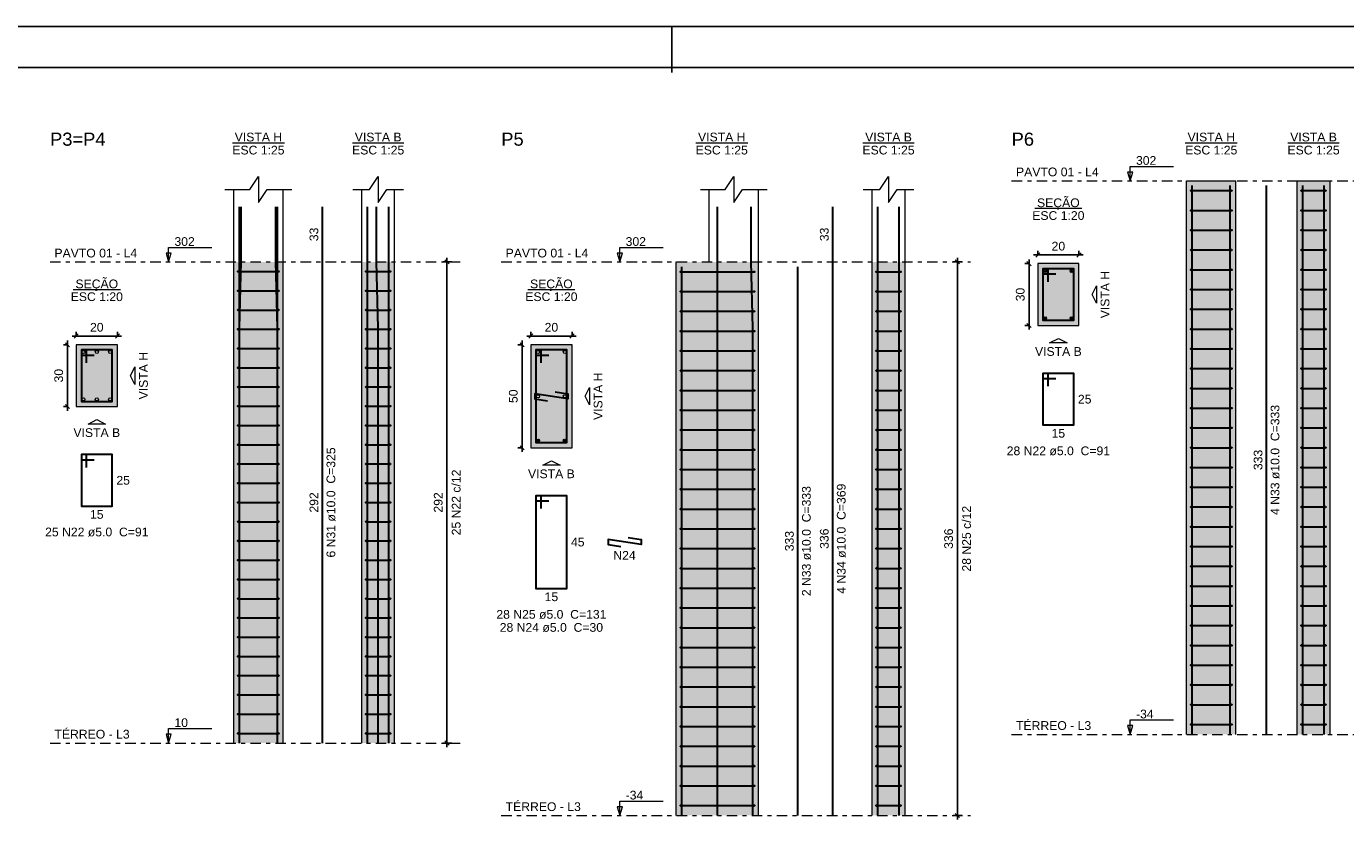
# Model space of a CAD drawing. Header units: millimetres. Extents: x 0 to 119, y 0 to 84.
# Tile 10 of 19: x 29 to 61, y 64 to 84. Entities that reach past the tile are written whole.
import ezdxf

# ---------------------------------------------------------------- set-up
doc = ezdxf.new("R2010")
doc.units = ezdxf.units.MM
doc.header["$MEASUREMENT"] = 0
doc.linetypes.add('DASHDOT', pattern=[2.54, 1.27, -0.635, 0, -0.635])
doc.linetypes.add('NULL', pattern=[0])
doc.layers.get('0').update_dxf_attribs({"lineweight": 18})
for name, color, linetype, lineweight in [('Descrição da armadura', 7, 'Continuous', 0), ('DT-Barras na forma', 2, 'Continuous', 30), ('DT-Barras no corte', 5, 'Continuous', 5), ('DT-Barras rebatidas', 2, 'Continuous', 30), ('DT-Cotas', 9, 'Continuous', 5), ('DT-Estribos na forma', 2, 'Continuous', 30), ('DT-Forma', 5, 'Continuous', 5), ('DT-Hachura seção pilares', 254, 'Continuous', 5), ('DT-Hachura vista pilares', 254, 'Continuous', 5), ('DT-Pontilhado', 9, 'DASHDOT', 5), ('DT-Textos', 7, 'Continuous', 5), ('DT-Título', 3, 'Continuous', 20), ('Textos armaduras', 7, 'Continuous', 0)]:
    doc.layers.add(name, color=color, linetype=linetype, lineweight=lineweight)
doc.layers.add('SEDUC_MARF', color=1, linetype='Continuous')
doc.layers.add('SEDUC_MARGG', color=7, linetype='Continuous')
doc.styles.add('Arial', font='txt')
doc.dimstyles.new('UM_20.000000', dxfattribs={"dimtxt": 0.18, "dimasz": 0.1, "dimexe": 0.1, "dimexo": 0.2, "dimgap": 0, "dimtad": 1, "dimtih": 1, "dimtoh": 1, "dimdec": 1, "dimlfac": 20, "dimzin": 0, "dimdsep": 46, "dimtxsty": 'Standard', "dimcen": 0.09, "dimdle": 0.1, "dimadec": 1, "dimazin": 2, "dimtfac": 1, "dimtdec": 4, "dimtofl": 0, "dimtmove": 0, "dimatfit": 3, "dimfxl": 1, "dimtolj": 1, "dimarcsym": 0})
doc.dimstyles.new('UM_25.000000', dxfattribs={"dimtxt": 0.18, "dimasz": 0.1, "dimexe": 0.1, "dimexo": 0.2, "dimgap": 0, "dimtad": 1, "dimtih": 1, "dimtoh": 1, "dimdec": 1, "dimlfac": 25, "dimzin": 0, "dimdsep": 46, "dimtxsty": 'Standard', "dimcen": 0.09, "dimdle": 0.1, "dimadec": 1, "dimazin": 2, "dimtfac": 1, "dimtdec": 4, "dimtofl": 0, "dimtmove": 0, "dimatfit": 3, "dimfxl": 1, "dimtolj": 1, "dimarcsym": 0})

# ---------------------------------------------------------------- blocks, each defined once
blk = doc.blocks.new('_Oblique')
at = {"color": 0, "linetype": 'ByBlock', "lineweight": -2}
blk.add_line((-0.5, -0.5), (0.5, 0.5), dxfattribs=at)
blk = doc.blocks.new('*D13')
at = {"layer": 'Defpoints', "color": 0}
for p in [(30.443, 76.37), (30.231, 74.87), (30.443, 74.87)]:
    blk.add_point(p, dxfattribs=at)
at = {"layer": 'DT-Cotas', "color": 0, "lineweight": -2}
for p, q in [((30.243, 76.37), (30.131, 76.37)), ((30.231, 76.47), (30.231, 74.77)), ((30.243, 74.87), (30.131, 74.87))]:
    blk.add_line(p, q, dxfattribs=at)
at = {"layer": 'DT-Cotas', "color": 0, "lineweight": -2, "xscale": 0.1, "yscale": 0.1, "zscale": 0.1}
for p, rotation in [((30.231, 76.37), 90), ((30.231, 74.87), 270)]:
    blk.add_blockref('_Oblique', p, dxfattribs=dict(at, rotation=rotation))
at = {"layer": 'DT-Cotas', "color": 7, "insert": (30.019, 75.62), "char_height": 0.2118, "attachment_point": 5, "rotation": 90, "style": 'Arial'}
blk.add_mtext('\\A1;30', dxfattribs=at)
blk = doc.blocks.new('*D14')
at = {"layer": 'Defpoints', "color": 0}
for p in [(31.443, 76.582), (30.443, 76.37), (31.443, 76.37)]:
    blk.add_point(p, dxfattribs=at)
at = {"layer": 'DT-Cotas', "color": 0, "lineweight": -2}
for p, q in [((30.343, 76.582), (31.543, 76.582)), ((30.443, 76.57), (30.443, 76.682)), ((31.443, 76.57), (31.443, 76.682))]:
    blk.add_line(p, q, dxfattribs=at)
at = {"layer": 'DT-Cotas', "color": 0, "lineweight": -2, "xscale": 0.1, "yscale": 0.1, "zscale": 0.1, "rotation": 180}
blk.add_blockref('_Oblique', (30.443, 76.582), dxfattribs=at)
at = {"layer": 'DT-Cotas', "color": 0, "lineweight": -2, "xscale": 0.1, "yscale": 0.1, "zscale": 0.1}
blk.add_blockref('_Oblique', (31.443, 76.582), dxfattribs=at)
at = {"layer": 'DT-Cotas', "color": 7, "insert": (30.943, 76.793), "char_height": 0.2118, "attachment_point": 5, "rotation": 0.0057, "style": 'Arial'}
blk.add_mtext('\\A1;20', dxfattribs=at)
blk = doc.blocks.new('*D15')
at = {"layer": 'Defpoints', "color": 0}
for p in [(39.443, 78.382), (39.761, 78.382), (39.761, 66.702)]:
    blk.add_point(p, dxfattribs=at)
at = {"layer": 'DT-Cotas', "color": 0, "lineweight": -2}
for p, q in [((39.443, 66.602), (39.443, 78.482)), ((39.561, 78.382), (39.343, 78.382)), ((39.561, 66.702), (39.343, 66.702))]:
    blk.add_line(p, q, dxfattribs=at)
at = {"layer": 'DT-Cotas', "color": 0, "lineweight": -2, "xscale": 0.1, "yscale": 0.1, "zscale": 0.1}
for p, rotation in [((39.443, 78.382), 90), ((39.443, 66.702), 270)]:
    blk.add_blockref('_Oblique', p, dxfattribs=dict(at, rotation=rotation))
at = {"layer": 'DT-Cotas', "color": 7, "insert": (39.231, 72.542), "char_height": 0.2118, "attachment_point": 5, "rotation": 90, "style": 'Arial'}
blk.add_mtext('\\A1;292', dxfattribs=at)
blk = doc.blocks.new('*D16')
at = {"layer": 'Defpoints', "color": 0}
for p in [(41.477, 76.37), (41.265, 73.87), (41.477, 73.87)]:
    blk.add_point(p, dxfattribs=at)
at = {"layer": 'DT-Cotas', "color": 0, "lineweight": -2}
for p, q in [((41.277, 76.37), (41.165, 76.37)), ((41.265, 76.47), (41.265, 73.77)), ((41.277, 73.87), (41.165, 73.87))]:
    blk.add_line(p, q, dxfattribs=at)
at = {"layer": 'DT-Cotas', "color": 0, "lineweight": -2, "xscale": 0.1, "yscale": 0.1, "zscale": 0.1}
for p, rotation in [((41.265, 76.37), 90), ((41.265, 73.87), 270)]:
    blk.add_blockref('_Oblique', p, dxfattribs=dict(at, rotation=rotation))
at = {"layer": 'DT-Cotas', "color": 7, "insert": (41.053, 75.12), "char_height": 0.2118, "attachment_point": 5, "rotation": 90, "style": 'Arial'}
blk.add_mtext('\\A1;50', dxfattribs=at)
blk = doc.blocks.new('*D17')
at = {"layer": 'Defpoints', "color": 0}
for p in [(42.477, 76.582), (41.477, 76.37), (42.477, 76.37)]:
    blk.add_point(p, dxfattribs=at)
at = {"layer": 'DT-Cotas', "color": 0, "lineweight": -2}
for p, q in [((41.377, 76.582), (42.577, 76.582)), ((41.477, 76.57), (41.477, 76.682)), ((42.477, 76.57), (42.477, 76.682))]:
    blk.add_line(p, q, dxfattribs=at)
at = {"layer": 'DT-Cotas', "color": 0, "lineweight": -2, "xscale": 0.1, "yscale": 0.1, "zscale": 0.1, "rotation": 180}
blk.add_blockref('_Oblique', (41.477, 76.582), dxfattribs=at)
at = {"layer": 'DT-Cotas', "color": 0, "lineweight": -2, "xscale": 0.1, "yscale": 0.1, "zscale": 0.1}
blk.add_blockref('_Oblique', (42.477, 76.582), dxfattribs=at)
at = {"layer": 'DT-Cotas', "color": 7, "insert": (41.977, 76.793), "char_height": 0.2118, "attachment_point": 5, "rotation": 0.0057, "style": 'Arial'}
blk.add_mtext('\\A1;20', dxfattribs=at)
blk = doc.blocks.new('*D18')
at = {"layer": 'Defpoints', "color": 0}
for p in [(51.83, 78.382), (52.148, 78.382), (52.148, 64.942)]:
    blk.add_point(p, dxfattribs=at)
at = {"layer": 'DT-Cotas', "color": 0, "lineweight": -2}
for p, q in [((51.83, 64.842), (51.83, 78.482)), ((51.948, 78.382), (51.73, 78.382)), ((51.948, 64.942), (51.73, 64.942))]:
    blk.add_line(p, q, dxfattribs=at)
at = {"layer": 'DT-Cotas', "color": 0, "lineweight": -2, "xscale": 0.1, "yscale": 0.1, "zscale": 0.1}
for p, rotation in [((51.83, 78.382), 90), ((51.83, 64.942), 270)]:
    blk.add_blockref('_Oblique', p, dxfattribs=dict(at, rotation=rotation))
at = {"layer": 'DT-Cotas', "color": 7, "insert": (51.619, 71.662), "char_height": 0.2118, "attachment_point": 5, "rotation": 90, "style": 'Arial'}
blk.add_mtext('\\A1;336', dxfattribs=at)
blk = doc.blocks.new('*D19')
at = {"layer": 'Defpoints', "color": 0}
for p in [(51.83, 78.382), (52.148, 78.382), (52.148, 64.942)]:
    blk.add_point(p, dxfattribs=at)
at = {"layer": 'DT-Cotas', "color": 0, "lineweight": -2}
for p, q in [((51.83, 64.842), (51.83, 78.482)), ((51.948, 78.382), (51.73, 78.382)), ((51.948, 64.942), (51.73, 64.942))]:
    blk.add_line(p, q, dxfattribs=at)
at = {"layer": 'DT-Cotas', "color": 0, "lineweight": -2, "xscale": 0.1, "yscale": 0.1, "zscale": 0.1}
for p, rotation in [((51.83, 78.382), 90), ((51.83, 64.942), 270)]:
    blk.add_blockref('_Oblique', p, dxfattribs=dict(at, rotation=rotation))
blk = doc.blocks.new('*D20')
at = {"layer": 'Defpoints', "color": 0}
for p in [(53.782, 78.34), (53.57, 76.84), (53.782, 76.84)]:
    blk.add_point(p, dxfattribs=at)
at = {"layer": 'DT-Cotas', "color": 0, "lineweight": -2}
for p, q in [((53.582, 78.34), (53.47, 78.34)), ((53.57, 78.44), (53.57, 76.74)), ((53.582, 76.84), (53.47, 76.84))]:
    blk.add_line(p, q, dxfattribs=at)
at = {"layer": 'DT-Cotas', "color": 0, "lineweight": -2, "xscale": 0.1, "yscale": 0.1, "zscale": 0.1}
for p, rotation in [((53.57, 78.34), 90), ((53.57, 76.84), 270)]:
    blk.add_blockref('_Oblique', p, dxfattribs=dict(at, rotation=rotation))
at = {"layer": 'DT-Cotas', "color": 7, "insert": (53.358, 77.59), "char_height": 0.2118, "attachment_point": 5, "rotation": 90, "style": 'Arial'}
blk.add_mtext('\\A1;30', dxfattribs=at)
blk = doc.blocks.new('*D21')
at = {"layer": 'Defpoints', "color": 0}
for p in [(54.782, 78.551), (53.782, 78.34), (54.782, 78.34)]:
    blk.add_point(p, dxfattribs=at)
at = {"layer": 'DT-Cotas', "color": 0, "lineweight": -2}
for p, q in [((53.682, 78.551), (54.882, 78.551)), ((53.782, 78.54), (53.782, 78.651)), ((54.782, 78.54), (54.782, 78.651))]:
    blk.add_line(p, q, dxfattribs=at)
at = {"layer": 'DT-Cotas', "color": 0, "lineweight": -2, "xscale": 0.1, "yscale": 0.1, "zscale": 0.1, "rotation": 180}
blk.add_blockref('_Oblique', (53.782, 78.551), dxfattribs=at)
at = {"layer": 'DT-Cotas', "color": 0, "lineweight": -2, "xscale": 0.1, "yscale": 0.1, "zscale": 0.1}
blk.add_blockref('_Oblique', (54.782, 78.551), dxfattribs=at)
at = {"layer": 'DT-Cotas', "color": 7, "insert": (54.282, 78.763), "char_height": 0.2118, "attachment_point": 5, "rotation": 0.0057, "style": 'Arial'}
blk.add_mtext('\\A1;20', dxfattribs=at)

msp = doc.modelspace()

# ---------------------------------------------------------------- hatches: boundary and pattern name
at = {"layer": 'DT-Hachura seção pilares', "linetype": 'Continuous'}
for points in [[(53.7818, 76.8396), (53.7818, 76.8396), (54.7818, 76.8396), (54.7818, 78.3396), (53.7818, 78.3396), (53.7818, 76.8396)], [(30.4428, 74.8699), (30.4428, 74.8699), (31.4428, 74.8699), (31.4428, 76.3699), (30.4428, 76.3699), (30.4428, 74.8699)], [(41.4771, 73.8699), (41.4771, 73.8699), (42.4771, 73.8699), (42.4771, 76.3699), (41.4771, 76.3699), (41.4771, 73.8699)]]:
    msp.add_hatch(color=254, dxfattribs=at).paths.add_polyline_path(points)
at = {"layer": 'DT-Hachura vista pilares', "linetype": 'Continuous'}
for points in [[(57.3935, 66.9117), (57.3935, 80.3517), (58.5935, 80.3517), (58.5935, 66.9117), (57.3935, 66.9117)], [(60.0761, 66.9117), (60.0761, 80.3517), (60.8761, 80.3517), (60.8761, 66.9117), (60.0761, 66.9117)], [(34.2662, 66.702), (34.2662, 78.382), (35.4662, 78.382), (35.4662, 66.702), (34.2662, 66.702)], [(37.3724, 66.702), (37.3724, 78.382), (38.1724, 78.382), (38.1724, 66.702), (37.3724, 66.702)], [(45.0063, 64.942), (45.0063, 78.382), (47.0063, 78.382), (47.0063, 64.942), (45.0063, 64.942)], [(49.7597, 64.942), (49.7597, 78.382), (50.5597, 78.382), (50.5597, 64.942), (49.7597, 64.942)]]:
    msp.add_hatch(color=254, dxfattribs=at).paths.add_polyline_path(points)

# ---------------------------------------------------------------- linework, layer by layer
at = {"layer": 'DT-Barras na forma'}
for points in [[(57.5335, 66.9117), (57.5335, 80.2357)], [(58.4535, 66.9117), (58.4535, 80.2357)], [(60.2161, 66.9117), (60.2161, 80.2357)], [(60.7361, 66.9117), (60.7361, 80.2357)], [(34.4062, 66.702), (34.4062, 76.782), (34.4462, 78.382), (34.4462, 79.7163)], [(34.4062, 66.702), (34.4062, 76.782), (34.4062, 78.382), (34.4062, 79.7163)], [(35.3262, 66.702), (35.3262, 76.782), (35.2862, 78.382), (35.2862, 79.7163)], [(35.3262, 66.702), (35.3262, 76.782), (35.3262, 78.382), (35.3262, 79.7163)], [(37.5124, 66.702), (37.5124, 76.782), (37.5124, 78.382), (37.5124, 79.7163)], [(37.7724, 66.702), (37.7724, 76.782), (37.7324, 78.382), (37.7324, 79.7163)], [(38.0324, 66.702), (38.0324, 76.782), (38.0324, 78.382), (38.0324, 79.7163)], [(46.0063, 64.942), (46.0063, 78.382), (46.0063, 79.7163)], [(46.8663, 64.942), (46.8663, 76.782), (46.8263, 78.382), (46.8263, 79.7163)], [(49.8997, 64.942), (49.8997, 76.782), (49.8997, 78.382), (49.8997, 79.7163)], [(50.4197, 64.942), (50.4197, 76.782), (50.4197, 78.382), (50.4197, 79.7163)], [(45.1463, 64.942), (45.1463, 78.266)], [(49.8997, 64.942), (49.8997, 78.266)], [(50.4197, 64.942), (50.4197, 78.266)], [(54.0318, 77.9021), (54.0318, 78.2146), (53.9068, 78.2146), (53.9068, 76.9646), (54.6568, 76.9646), (54.6568, 78.2146), (53.9068, 78.2146), (53.9068, 78.0896), (54.2193, 78.0896)], [(30.6928, 75.9324), (30.6928, 76.2449), (30.5678, 76.2449), (30.5678, 74.9949), (31.3178, 74.9949), (31.3178, 76.2449), (30.5678, 76.2449), (30.5678, 76.1199), (30.8803, 76.1199)], [(41.7271, 75.9324), (41.7271, 76.2449), (41.6021, 76.2449), (41.6021, 73.9949), (42.3521, 73.9949), (42.3521, 76.2449), (41.6021, 76.2449), (41.6021, 76.1199), (41.9146, 76.1199)], [(42.0683, 75.2306), (42.3771, 75.1824), (42.3771, 75.0574), (41.5771, 75.1824), (41.5771, 75.0574), (41.8858, 75.0091)]]:
    msp.add_lwpolyline(points, dxfattribs=at)
at = {"layer": 'DT-Barras no corte'}
for p, q in [((53.9193, 78.1271), (53.9943, 78.2021)), ((53.9193, 78.2021), (53.9943, 78.1271)), ((54.5693, 78.1271), (54.6443, 78.2021)), ((54.5693, 78.2021), (54.6443, 78.1271)), ((53.9193, 76.9771), (53.9943, 77.0521)), ((53.9193, 77.0521), (53.9943, 76.9771)), ((54.5693, 76.9771), (54.6443, 77.0521)), ((54.5693, 77.0521), (54.6443, 76.9771)), ((41.6146, 74.0074), (41.6896, 74.0824)), ((41.6146, 74.0824), (41.6896, 74.0074)), ((42.2646, 74.0074), (42.3396, 74.0824)), ((42.2646, 74.0824), (42.3396, 74.0074))]:
    msp.add_line(p, q, dxfattribs=at)
for centre in [(53.9568, 78.1646), (54.6068, 78.1646), (53.9568, 77.0146), (54.6068, 77.0146), (30.6178, 76.1949), (30.9428, 76.1949), (31.2678, 76.1949), (41.6521, 76.1949), (42.3021, 76.1949), (30.6178, 75.0449), (30.9428, 75.0449), (31.2678, 75.0449), (41.6521, 75.1199), (42.3021, 75.1199), (41.6521, 74.0449), (42.3021, 74.0449)]:
    msp.add_circle(centre, 0.0375, dxfattribs=at)
at = {"layer": 'DT-Barras rebatidas'}
for points in [[(59.3348, 66.9117), (59.3348, 80.2357)], [(36.4193, 66.702), (36.4193, 78.382), (36.4193, 79.7163)], [(48.8066, 64.942), (48.8066, 78.382), (48.8066, 79.7163)], [(47.9594, 64.942), (47.9594, 78.266)], [(54.0318, 75.3622), (54.0318, 75.6747), (53.9068, 75.6747), (53.9068, 74.4247), (54.6568, 74.4247), (54.6568, 75.6747), (53.9068, 75.6747), (53.9068, 75.5497), (54.2193, 75.5497)], [(30.6928, 73.3925), (30.6928, 73.705), (30.5678, 73.705), (30.5678, 72.455), (31.3178, 72.455), (31.3178, 73.705), (30.5678, 73.705), (30.5678, 73.58), (30.8803, 73.58)], [(41.7271, 72.3925), (41.7271, 72.705), (41.6021, 72.705), (41.6021, 70.455), (42.3521, 70.455), (42.3521, 72.705), (41.6021, 72.705), (41.6021, 72.58), (41.9146, 72.58)], [(43.8434, 71.6907), (44.1521, 71.6425), (44.1521, 71.5175), (43.3521, 71.6425), (43.3521, 71.5175), (43.6609, 71.4692)]]:
    msp.add_lwpolyline(points, dxfattribs=at)
at = {"layer": 'DT-Estribos na forma'}
for p, q in [((57.5035, 80.1117), (58.4835, 80.1117)), ((60.1861, 80.1117), (60.7661, 80.1117)), ((57.5035, 79.6317), (58.4835, 79.6317)), ((60.1861, 79.6317), (60.7661, 79.6317)), ((57.5035, 79.1517), (58.4835, 79.1517)), ((60.1861, 79.1517), (60.7661, 79.1517)), ((57.5035, 78.6717), (58.4835, 78.6717)), ((60.1861, 78.6717), (60.7661, 78.6717)), ((34.3762, 78.1484), (35.3562, 78.1484)), ((37.4824, 78.1484), (38.0624, 78.1484)), ((45.1163, 78.142), (46.8963, 78.142)), ((49.8697, 78.142), (50.4497, 78.142)), ((57.5035, 78.1917), (58.4835, 78.1917)), ((60.1861, 78.1917), (60.7661, 78.1917)), ((34.3762, 77.6812), (35.3562, 77.6812)), ((37.4824, 77.6812), (38.0624, 77.6812)), ((45.1163, 77.662), (46.8963, 77.662)), ((49.8697, 77.662), (50.4497, 77.662)), ((57.5035, 77.7117), (58.4835, 77.7117)), ((60.1861, 77.7117), (60.7661, 77.7117)), ((34.3762, 77.214), (35.3562, 77.214)), ((37.4824, 77.214), (38.0624, 77.214)), ((45.1163, 77.182), (46.8963, 77.182)), ((49.8697, 77.182), (50.4497, 77.182)), ((57.5035, 77.2317), (58.4835, 77.2317)), ((60.1861, 77.2317), (60.7661, 77.2317)), ((34.3762, 76.7468), (35.3562, 76.7468)), ((37.4824, 76.7468), (38.0624, 76.7468)), ((45.1163, 76.702), (46.8963, 76.702)), ((49.8697, 76.702), (50.4497, 76.702)), ((57.5035, 76.7517), (58.4835, 76.7517)), ((60.1861, 76.7517), (60.7661, 76.7517)), ((34.3762, 76.2796), (35.3562, 76.2796)), ((37.4824, 76.2796), (38.0624, 76.2796)), ((45.1163, 76.222), (46.8963, 76.222)), ((49.8697, 76.222), (50.4497, 76.222)), ((57.5035, 76.2717), (58.4835, 76.2717)), ((60.1861, 76.2717), (60.7661, 76.2717)), ((34.3762, 75.8124), (35.3562, 75.8124)), ((37.4824, 75.8124), (38.0624, 75.8124)), ((45.1163, 75.742), (46.8963, 75.742)), ((49.8697, 75.742), (50.4497, 75.742)), ((57.5035, 75.7917), (58.4835, 75.7917)), ((60.1861, 75.7917), (60.7661, 75.7917)), ((34.3762, 75.3452), (35.3562, 75.3452)), ((37.4824, 75.3452), (38.0624, 75.3452)), ((45.1163, 75.262), (46.8963, 75.262)), ((49.8697, 75.262), (50.4497, 75.262)), ((57.5035, 75.3117), (58.4835, 75.3117)), ((60.1861, 75.3117), (60.7661, 75.3117)), ((34.3762, 74.878), (35.3562, 74.878)), ((37.4824, 74.878), (38.0624, 74.878)), ((45.1163, 74.782), (46.8963, 74.782)), ((49.8697, 74.782), (50.4497, 74.782)), ((57.5035, 74.8317), (58.4835, 74.8317)), ((60.1861, 74.8317), (60.7661, 74.8317)), ((34.3762, 74.4108), (35.3562, 74.4108)), ((37.4824, 74.4108), (38.0624, 74.4108)), ((45.1163, 74.302), (46.8963, 74.302)), ((49.8697, 74.302), (50.4497, 74.302)), ((57.5035, 74.3517), (58.4835, 74.3517)), ((60.1861, 74.3517), (60.7661, 74.3517)), ((34.3762, 73.9436), (35.3562, 73.9436)), ((37.4824, 73.9436), (38.0624, 73.9436)), ((45.1163, 73.822), (46.8963, 73.822)), ((49.8697, 73.822), (50.4497, 73.822)), ((57.5035, 73.8717), (58.4835, 73.8717)), ((60.1861, 73.8717), (60.7661, 73.8717)), ((34.3762, 73.4764), (35.3562, 73.4764)), ((37.4824, 73.4764), (38.0624, 73.4764)), ((45.1163, 73.342), (46.8963, 73.342)), ((49.8697, 73.342), (50.4497, 73.342)), ((57.5035, 73.3917), (58.4835, 73.3917)), ((60.1861, 73.3917), (60.7661, 73.3917)), ((34.3762, 73.0092), (35.3562, 73.0092)), ((37.4824, 73.0092), (38.0624, 73.0092)), ((45.1163, 72.862), (46.8963, 72.862)), ((49.8697, 72.862), (50.4497, 72.862)), ((57.5035, 72.9117), (58.4835, 72.9117)), ((60.1861, 72.9117), (60.7661, 72.9117)), ((34.3762, 72.542), (35.3562, 72.542)), ((37.4824, 72.542), (38.0624, 72.542)), ((45.1163, 72.382), (46.8963, 72.382)), ((49.8697, 72.382), (50.4497, 72.382)), ((57.5035, 72.4317), (58.4835, 72.4317)), ((60.1861, 72.4317), (60.7661, 72.4317)), ((34.3762, 72.0748), (35.3562, 72.0748)), ((37.4824, 72.0748), (38.0624, 72.0748)), ((45.1163, 71.902), (46.8963, 71.902)), ((49.8697, 71.902), (50.4497, 71.902)), ((57.5035, 71.9517), (58.4835, 71.9517)), ((60.1861, 71.9517), (60.7661, 71.9517)), ((34.3762, 71.6076), (35.3562, 71.6076)), ((37.4824, 71.6076), (38.0624, 71.6076)), ((45.1163, 71.422), (46.8963, 71.422)), ((49.8697, 71.422), (50.4497, 71.422)), ((57.5035, 71.4717), (58.4835, 71.4717)), ((60.1861, 71.4717), (60.7661, 71.4717)), ((34.3762, 71.1404), (35.3562, 71.1404)), ((37.4824, 71.1404), (38.0624, 71.1404)), ((45.1163, 70.942), (46.8963, 70.942)), ((49.8697, 70.942), (50.4497, 70.942)), ((57.5035, 70.9917), (58.4835, 70.9917)), ((60.1861, 70.9917), (60.7661, 70.9917)), ((34.3762, 70.6732), (35.3562, 70.6732)), ((37.4824, 70.6732), (38.0624, 70.6732)), ((45.1163, 70.462), (46.8963, 70.462)), ((49.8697, 70.462), (50.4497, 70.462)), ((57.5035, 70.5117), (58.4835, 70.5117)), ((60.1861, 70.5117), (60.7661, 70.5117)), ((34.3762, 70.206), (35.3562, 70.206)), ((37.4824, 70.206), (38.0624, 70.206)), ((45.1163, 69.982), (46.8963, 69.982)), ((49.8697, 69.982), (50.4497, 69.982)), ((57.5035, 70.0317), (58.4835, 70.0317)), ((60.1861, 70.0317), (60.7661, 70.0317)), ((34.3762, 69.7388), (35.3562, 69.7388)), ((37.4824, 69.7388), (38.0624, 69.7388)), ((45.1163, 69.502), (46.8963, 69.502)), ((49.8697, 69.502), (50.4497, 69.502)), ((57.5035, 69.5517), (58.4835, 69.5517)), ((60.1861, 69.5517), (60.7661, 69.5517)), ((34.3762, 69.2716), (35.3562, 69.2716)), ((37.4824, 69.2716), (38.0624, 69.2716)), ((45.1163, 69.022), (46.8963, 69.022)), ((49.8697, 69.022), (50.4497, 69.022)), ((57.5035, 69.0717), (58.4835, 69.0717)), ((60.1861, 69.0717), (60.7661, 69.0717)), ((34.3762, 68.8044), (35.3562, 68.8044)), ((37.4824, 68.8044), (38.0624, 68.8044)), ((45.1163, 68.542), (46.8963, 68.542)), ((49.8697, 68.542), (50.4497, 68.542)), ((57.5035, 68.5917), (58.4835, 68.5917)), ((60.1861, 68.5917), (60.7661, 68.5917)), ((34.3762, 68.3372), (35.3562, 68.3372)), ((37.4824, 68.3372), (38.0624, 68.3372)), ((45.1163, 68.062), (46.8963, 68.062)), ((49.8697, 68.062), (50.4497, 68.062)), ((57.5035, 68.1117), (58.4835, 68.1117)), ((60.1861, 68.1117), (60.7661, 68.1117)), ((34.3762, 67.87), (35.3562, 67.87)), ((37.4824, 67.87), (38.0624, 67.87)), ((45.1163, 67.582), (46.8963, 67.582)), ((49.8697, 67.582), (50.4497, 67.582)), ((57.5035, 67.6317), (58.4835, 67.6317)), ((60.1861, 67.6317), (60.7661, 67.6317)), ((34.3762, 67.4028), (35.3562, 67.4028)), ((37.4824, 67.4028), (38.0624, 67.4028)), ((34.3762, 66.9356), (35.3562, 66.9356)), ((37.4824, 66.9356), (38.0624, 66.9356)), ((45.1163, 67.102), (46.8963, 67.102)), ((49.8697, 67.102), (50.4497, 67.102)), ((57.5035, 67.1517), (58.4835, 67.1517)), ((60.1861, 67.1517), (60.7661, 67.1517)), ((45.1163, 66.622), (46.8963, 66.622)), ((49.8697, 66.622), (50.4497, 66.622)), ((45.1163, 66.142), (46.8963, 66.142)), ((49.8697, 66.142), (50.4497, 66.142)), ((45.1163, 65.662), (46.8963, 65.662)), ((49.8697, 65.662), (50.4497, 65.662)), ((45.1163, 65.182), (46.8963, 65.182)), ((49.8697, 65.182), (50.4497, 65.182))]:
    msp.add_line(p, q, dxfattribs=at)
for centre in [(57.5035, 80.1117), (58.4835, 80.1117), (60.1861, 80.1117), (60.7661, 80.1117), (57.5035, 79.6317), (58.4835, 79.6317), (60.1861, 79.6317), (60.7661, 79.6317), (57.5035, 79.1517), (58.4835, 79.1517), (60.1861, 79.1517), (60.7661, 79.1517), (57.5035, 78.6717), (58.4835, 78.6717), (60.1861, 78.6717), (60.7661, 78.6717), (34.3762, 78.1484), (35.3562, 78.1484), (37.4824, 78.1484), (38.0624, 78.1484), (45.1163, 78.142), (46.8963, 78.142), (49.8697, 78.142), (50.4497, 78.142), (57.5035, 78.1917), (58.4835, 78.1917), (60.1861, 78.1917), (60.7661, 78.1917), (34.3762, 77.6812), (35.3562, 77.6812), (37.4824, 77.6812), (38.0624, 77.6812), (45.1163, 77.662), (46.8963, 77.662), (49.8697, 77.662), (50.4497, 77.662), (57.5035, 77.7117), (58.4835, 77.7117), (60.1861, 77.7117), (60.7661, 77.7117), (34.3762, 77.214), (35.3562, 77.214), (37.4824, 77.214), (38.0624, 77.214), (45.1163, 77.182), (46.8963, 77.182), (49.8697, 77.182), (50.4497, 77.182), (57.5035, 77.2317), (58.4835, 77.2317), (60.1861, 77.2317), (60.7661, 77.2317), (34.3762, 76.7468), (35.3562, 76.7468), (37.4824, 76.7468), (38.0624, 76.7468), (45.1163, 76.702), (46.8963, 76.702), (49.8697, 76.702), (50.4497, 76.702), (57.5035, 76.7517), (58.4835, 76.7517), (60.1861, 76.7517), (60.7661, 76.7517), (34.3762, 76.2796), (35.3562, 76.2796), (37.4824, 76.2796), (38.0624, 76.2796), (45.1163, 76.222), (46.8963, 76.222), (49.8697, 76.222), (50.4497, 76.222), (57.5035, 76.2717), (58.4835, 76.2717), (60.1861, 76.2717), (60.7661, 76.2717), (34.3762, 75.8124), (35.3562, 75.8124), (37.4824, 75.8124), (38.0624, 75.8124), (45.1163, 75.742), (46.8963, 75.742), (49.8697, 75.742), (50.4497, 75.742), (57.5035, 75.7917), (58.4835, 75.7917), (60.1861, 75.7917), (60.7661, 75.7917), (34.3762, 75.3452), (35.3562, 75.3452), (37.4824, 75.3452), (38.0624, 75.3452), (45.1163, 75.262), (46.8963, 75.262), (49.8697, 75.262), (50.4497, 75.262), (57.5035, 75.3117), (58.4835, 75.3117), (60.1861, 75.3117), (60.7661, 75.3117), (34.3762, 74.878), (35.3562, 74.878), (37.4824, 74.878), (38.0624, 74.878), (45.1163, 74.782), (46.8963, 74.782), (49.8697, 74.782), (50.4497, 74.782), (57.5035, 74.8317), (58.4835, 74.8317), (60.1861, 74.8317), (60.7661, 74.8317), (34.3762, 74.4108), (35.3562, 74.4108), (37.4824, 74.4108), (38.0624, 74.4108), (45.1163, 74.302), (46.8963, 74.302), (49.8697, 74.302), (50.4497, 74.302), (57.5035, 74.3517), (58.4835, 74.3517), (60.1861, 74.3517), (60.7661, 74.3517), (34.3762, 73.9436), (35.3562, 73.9436), (37.4824, 73.9436), (38.0624, 73.9436), (45.1163, 73.822), (46.8963, 73.822), (49.8697, 73.822), (50.4497, 73.822), (57.5035, 73.8717), (58.4835, 73.8717), (60.1861, 73.8717), (60.7661, 73.8717), (34.3762, 73.4764), (35.3562, 73.4764), (37.4824, 73.4764), (38.0624, 73.4764), (45.1163, 73.342), (46.8963, 73.342), (49.8697, 73.342), (50.4497, 73.342), (57.5035, 73.3917), (58.4835, 73.3917), (60.1861, 73.3917), (60.7661, 73.3917), (34.3762, 73.0092), (35.3562, 73.0092), (37.4824, 73.0092), (38.0624, 73.0092), (45.1163, 72.862), (46.8963, 72.862), (49.8697, 72.862), (50.4497, 72.862), (57.5035, 72.9117), (58.4835, 72.9117), (60.1861, 72.9117), (60.7661, 72.9117), (34.3762, 72.542), (35.3562, 72.542), (37.4824, 72.542), (38.0624, 72.542), (45.1163, 72.382), (46.8963, 72.382), (49.8697, 72.382), (50.4497, 72.382), (57.5035, 72.4317), (58.4835, 72.4317), (60.1861, 72.4317), (60.7661, 72.4317), (34.3762, 72.0748), (35.3562, 72.0748), (37.4824, 72.0748), (38.0624, 72.0748), (45.1163, 71.902), (46.8963, 71.902), (49.8697, 71.902), (50.4497, 71.902), (57.5035, 71.9517), (58.4835, 71.9517), (60.1861, 71.9517), (60.7661, 71.9517), (34.3762, 71.6076), (35.3562, 71.6076), (37.4824, 71.6076), (38.0624, 71.6076), (45.1163, 71.422), (46.8963, 71.422), (49.8697, 71.422), (50.4497, 71.422), (57.5035, 71.4717), (58.4835, 71.4717), (60.1861, 71.4717), (60.7661, 71.4717), (34.3762, 71.1404), (35.3562, 71.1404), (37.4824, 71.1404), (38.0624, 71.1404), (45.1163, 70.942), (46.8963, 70.942), (49.8697, 70.942), (50.4497, 70.942), (57.5035, 70.9917), (58.4835, 70.9917), (60.1861, 70.9917), (60.7661, 70.9917), (34.3762, 70.6732), (35.3562, 70.6732), (37.4824, 70.6732), (38.0624, 70.6732), (45.1163, 70.462), (46.8963, 70.462), (49.8697, 70.462), (50.4497, 70.462), (57.5035, 70.5117), (58.4835, 70.5117), (60.1861, 70.5117), (60.7661, 70.5117), (34.3762, 70.206), (35.3562, 70.206), (37.4824, 70.206), (38.0624, 70.206), (45.1163, 69.982), (46.8963, 69.982), (49.8697, 69.982), (50.4497, 69.982), (57.5035, 70.0317), (58.4835, 70.0317), (60.1861, 70.0317), (60.7661, 70.0317), (34.3762, 69.7388), (35.3562, 69.7388), (37.4824, 69.7388), (38.0624, 69.7388), (45.1163, 69.502), (46.8963, 69.502), (49.8697, 69.502), (50.4497, 69.502), (57.5035, 69.5517), (58.4835, 69.5517), (60.1861, 69.5517), (60.7661, 69.5517), (34.3762, 69.2716), (35.3562, 69.2716), (37.4824, 69.2716), (38.0624, 69.2716), (45.1163, 69.022), (46.8963, 69.022), (49.8697, 69.022), (50.4497, 69.022), (57.5035, 69.0717), (58.4835, 69.0717), (60.1861, 69.0717), (60.7661, 69.0717), (34.3762, 68.8044), (35.3562, 68.8044), (37.4824, 68.8044), (38.0624, 68.8044), (45.1163, 68.542), (46.8963, 68.542), (49.8697, 68.542), (50.4497, 68.542), (57.5035, 68.5917), (58.4835, 68.5917), (60.1861, 68.5917), (60.7661, 68.5917), (34.3762, 68.3372), (35.3562, 68.3372), (37.4824, 68.3372), (38.0624, 68.3372), (45.1163, 68.062), (46.8963, 68.062), (49.8697, 68.062), (50.4497, 68.062), (57.5035, 68.1117), (58.4835, 68.1117), (60.1861, 68.1117), (60.7661, 68.1117), (34.3762, 67.87), (35.3562, 67.87), (37.4824, 67.87), (38.0624, 67.87), (45.1163, 67.582), (46.8963, 67.582), (49.8697, 67.582), (50.4497, 67.582), (57.5035, 67.6317), (58.4835, 67.6317), (60.1861, 67.6317), (60.7661, 67.6317), (34.3762, 67.4028), (35.3562, 67.4028), (37.4824, 67.4028), (38.0624, 67.4028), (34.3762, 66.9356), (35.3562, 66.9356), (37.4824, 66.9356), (38.0624, 66.9356), (45.1163, 67.102), (46.8963, 67.102), (49.8697, 67.102), (50.4497, 67.102), (57.5035, 67.1517), (58.4835, 67.1517), (60.1861, 67.1517), (60.7661, 67.1517), (45.1163, 66.622), (46.8963, 66.622), (49.8697, 66.622), (50.4497, 66.622), (45.1163, 66.142), (46.8963, 66.142), (49.8697, 66.142), (50.4497, 66.142), (45.1163, 65.662), (46.8963, 65.662), (49.8697, 65.662), (50.4497, 65.662), (45.1163, 65.182), (46.8963, 65.182), (49.8697, 65.182), (50.4497, 65.182)]:
    msp.add_circle(centre, 0.01, dxfattribs=at)
at = {"layer": 'DT-Forma'}
for p, q in [((34.2662, 78.382), (34.2662, 80.1399)), ((35.4662, 78.382), (35.4662, 80.1399)), ((37.3724, 78.382), (37.3724, 80.1399)), ((38.1724, 78.382), (38.1724, 80.1399)), ((45.8063, 78.382), (45.8063, 80.1399)), ((47.0063, 78.382), (47.0063, 80.1399)), ((49.7597, 78.382), (49.7597, 80.1399)), ((50.5597, 78.382), (50.5597, 80.1399)), ((57.3935, 80.3517), (58.5935, 80.3517)), ((57.3935, 66.9117), (57.3935, 80.3517)), ((58.5935, 66.9117), (58.5935, 80.3517)), ((60.0761, 80.3517), (60.8761, 80.3517)), ((60.0761, 66.9117), (60.0761, 80.3517)), ((60.8761, 66.9117), (60.8761, 80.3517)), ((34.2662, 66.702), (34.2662, 78.382)), ((35.4662, 66.702), (35.4662, 78.382)), ((37.3724, 66.702), (37.3724, 78.382)), ((38.1724, 66.702), (38.1724, 78.382)), ((45.0063, 64.942), (45.0063, 78.382)), ((47.0063, 64.942), (47.0063, 78.382)), ((49.7597, 64.942), (49.7597, 78.382)), ((50.5597, 64.942), (50.5597, 78.382))]:
    msp.add_line(p, q, dxfattribs=at)
for points in [[(34.0544, 80.1399), (34.6544, 80.1399), (34.8662, 80.4576), (34.8662, 79.8222), (35.078, 80.1399), (35.678, 80.1399)], [(37.1606, 80.1399), (37.5606, 80.1399), (37.7724, 80.4576), (37.7724, 79.8222), (37.9842, 80.1399), (38.3842, 80.1399)], [(45.5945, 80.1399), (46.1945, 80.1399), (46.4063, 80.4576), (46.4063, 79.8222), (46.6181, 80.1399), (47.2181, 80.1399)], [(49.5479, 80.1399), (49.9479, 80.1399), (50.1597, 80.4576), (50.1597, 79.8222), (50.3715, 80.1399), (50.7715, 80.1399)]]:
    msp.add_lwpolyline(points, dxfattribs=at)
for points in [[(53.7818, 76.8396), (54.7818, 76.8396), (54.7818, 78.3396), (53.7818, 78.3396), (53.7818, 76.8396)], [(30.4428, 74.8699), (31.4428, 74.8699), (31.4428, 76.3699), (30.4428, 76.3699), (30.4428, 74.8699)], [(41.4771, 73.8699), (42.4771, 73.8699), (42.4771, 76.3699), (41.4771, 76.3699), (41.4771, 73.8699)]]:
    msp.add_lwpolyline(points, close=True, dxfattribs=at)
at = {"layer": 'DT-Pontilhado', "ltscale": 0.2}
for p, q in [((53.1482, 80.3517), (62.2528, 80.3517)), ((29.8091, 78.382), (39.7609, 78.382)), ((40.7609, 78.382), (52.1482, 78.382)), ((29.8091, 66.702), (39.7609, 66.702)), ((53.1482, 66.9117), (62.2528, 66.9117)), ((40.7609, 64.942), (52.1482, 64.942))]:
    msp.add_line(p, q, dxfattribs=at)
at = {"layer": 'DT-Textos'}
for p, q in [((34.2364, 81.273), (35.4961, 81.273)), ((37.1507, 81.273), (38.3941, 81.273)), ((45.4823, 81.273), (46.742, 81.273)), ((49.538, 81.273), (50.7813, 81.273)), ((57.3636, 81.273), (58.6233, 81.273)), ((59.8544, 81.273), (61.0978, 81.273)), ((53.7096, 79.6845), (54.8541, 79.6845)), ((30.3706, 77.7148), (31.515, 77.7148)), ((41.4049, 77.7148), (42.5493, 77.7148))]:
    msp.add_line(p, q, dxfattribs=at)
for points in [[(56.0258, 80.3517), (56.0893, 80.5635), (55.9622, 80.5635), (56.0258, 80.3517), (56.0258, 80.7017), (57.0758, 80.7017)], [(32.6867, 78.382), (32.7503, 78.5938), (32.6232, 78.5938), (32.6867, 78.382), (32.6867, 78.732), (33.7367, 78.732)], [(43.6386, 78.382), (43.7021, 78.5938), (43.575, 78.5938), (43.6386, 78.382), (43.6386, 78.732), (44.6886, 78.732)], [(56.0258, 66.9117), (56.0893, 67.1235), (55.9622, 67.1235), (56.0258, 66.9117), (56.0258, 67.2617), (57.0758, 67.2617)], [(32.6867, 66.702), (32.7503, 66.9138), (32.6232, 66.9138), (32.6867, 66.702), (32.6867, 67.052), (33.7367, 67.052)], [(43.6386, 64.942), (43.7021, 65.1538), (43.575, 65.1538), (43.6386, 64.942), (43.6386, 65.292), (44.6886, 65.292)]]:
    msp.add_lwpolyline(points, dxfattribs=at)
for points in [[(55.2054, 77.5896), (55.2054, 77.3778), (55.0995, 77.5896), (55.2054, 77.8014), (55.2054, 77.5896)], [(54.2818, 76.416), (54.07, 76.416), (54.2818, 76.5219), (54.4936, 76.416), (54.2818, 76.416)], [(31.8664, 75.6199), (31.8664, 75.4081), (31.7605, 75.6199), (31.8664, 75.8317), (31.8664, 75.6199)], [(42.9007, 75.1199), (42.9007, 74.9081), (42.7948, 75.1199), (42.9007, 75.3317), (42.9007, 75.1199)], [(30.9428, 74.4463), (30.731, 74.4463), (30.9428, 74.5522), (31.1546, 74.4463), (30.9428, 74.4463)], [(41.9771, 73.4463), (41.7653, 73.4463), (41.9771, 73.5522), (42.1889, 73.4463), (41.9771, 73.4463)]]:
    msp.add_lwpolyline(points, close=True, dxfattribs=at)
at = {"layer": 'SEDUC_MARF'}
msp.add_line((44.9015, 84.1), (44.9015, 82.9804), dxfattribs=at)
msp.add_lwpolyline([(118.9, 84.1), (0, 84.1), (0, 0), (118.9, 0)], close=True, dxfattribs=at)
at = {"layer": 'SEDUC_MARGG'}
msp.add_lwpolyline([(2.5, 1), (117.9, 1), (117.9, 83.1), (2.5, 83.1), (2.5, 1)], dxfattribs=at)

# ---------------------------------------------------------------- texts
at = {"layer": 'Descrição da armadura', "linetype": 'NULL', "char_height": 0.2118, "attachment_point": 8, "rotation": 90.00021, "line_spacing_factor": 0.9, "style": 'Arial'}
for s, insert, width in [('4 N33 ø10.0  C=333', (59.6523, 73.5736), 5.239541), ('6 N31 ø10.0  C=325', (36.7372, 72.5416), 5.239541), ('25 N22 c/12', (39.7749, 72.542), 3.167695), ('2 N33 ø10.0  C=333', (48.277, 71.6036), 5.239541), ('4 N34 ø10.0  C=369', (49.124, 71.6616), 5.239541), ('28 N25 c/12', (52.1621, 71.662), 3.167695)]:
    msp.add_mtext(s, dxfattribs=dict(at, insert=insert, width=width))
at = {"layer": 'Descrição da armadura', "linetype": 'NULL', "char_height": 0.2118, "attachment_point": 8, "line_spacing_factor": 0.9, "style": 'Arial'}
for s, insert, width in [('28 N22 ø5.0  C=91', (54.2822, 73.6835), 4.916973), ('25 N22 ø5.0  C=91', (30.9431, 71.7135), 4.916973), ('N24', (43.7519, 71.1515), 1.063994), ('28 N25 ø5.0  C=131', (41.9769, 69.7135), 5.239541), ('28 N24 ø5.0  C=30', (41.9769, 69.3965), 4.956973)]:
    msp.add_mtext(s, dxfattribs=dict(at, insert=insert, width=width))
at = {"layer": 'DT-Textos', "linetype": 'NULL', "char_height": 0.2118, "line_spacing_factor": 0.798, "style": 'Arial'}
for s, insert, width, attachment_point in [('VISTA H', (34.8661, 81.3045), 2.255996, 8), ('VISTA B', (37.7721, 81.3045), 2.223994, 8), ('VISTA H', (46.1119, 81.3045), 2.255996, 8), ('VISTA B', (50.1599, 81.3045), 2.223994, 8), ('VISTA H', (57.9932, 81.3045), 2.255996, 8), ('VISTA B', (60.4762, 81.3045), 2.223994, 8), ('ESC 1:25', (34.8661, 80.9875), 2.482559, 8), ('ESC 1:25', (37.7721, 80.9875), 2.482559, 8), ('ESC 1:25', (46.1119, 80.9875), 2.482559, 8), ('ESC 1:25', (50.1599, 80.9875), 2.482559, 8), ('302', (56.1662, 80.7365), 0.967705, 7), ('ESC 1:25', (57.9932, 80.9875), 2.482559, 8), ('ESC 1:25', (60.4762, 80.9875), 2.482559, 8), ('PAVTO 01 - L4', (53.2542, 80.4575), 3.932842, 7), ('SEÇÃO', (54.2822, 79.6466), 2.030566, 8), ('ESC 1:20', (54.2822, 79.3985), 2.482559, 8), ('302', (32.8271, 78.7675), 0.967705, 7), ('302', (43.7789, 78.7675), 0.967705, 7), ('PAVTO 01 - L4', (29.9151, 78.4875), 3.932842, 7), ('PAVTO 01 - L4', (40.8669, 78.4875), 3.932842, 7), ('SEÇÃO', (30.9431, 77.6766), 2.030566, 8), ('SEÇÃO', (41.9769, 77.6766), 2.030566, 8), ('ESC 1:20', (30.9431, 77.4285), 2.482559, 8), ('ESC 1:20', (41.9769, 77.4285), 2.482559, 8), ('VISTA B', (54.2822, 76.0985), 2.223994, 8), ('VISTA B', (30.9431, 74.1285), 2.223994, 8), ('VISTA B', (41.9769, 73.1285), 2.223994, 8), ('-34', (56.1662, 67.2965), 0.838281, 7), ('10', (32.8271, 67.0875), 0.645137, 7), ('TÉRREO - L3', (53.2542, 67.0175), 3.577422, 7), ('TÉRREO - L3', (29.9151, 66.8075), 3.577422, 7), ('TÉRREO - L3', (40.8669, 65.0475), 3.577422, 7), ('-34', (43.7789, 65.3275), 0.838281, 7)]:
    msp.add_mtext(s, dxfattribs=dict(at, insert=insert, width=width, attachment_point=attachment_point))
at = {"layer": 'DT-Textos', "linetype": 'NULL', "char_height": 0.2118, "width": 2.255996, "attachment_point": 8, "rotation": 90.00021, "line_spacing_factor": 0.798, "style": 'Arial'}
for insert in [(55.5233, 77.5896), (32.1842, 75.6196), (43.218, 75.1196)]:
    msp.add_mtext('VISTA H', dxfattribs=dict(at, insert=insert))
at = {"layer": 'DT-Título', "linetype": 'NULL', "char_height": 0.3177, "attachment_point": 7, "line_spacing_factor": 0.798, "style": 'Arial'}
for s, insert, width in [('P3=P4', (29.8091, 81.1984), 2.666641), ('P5', (40.7609, 81.1984), 1.076367), ('P6', (53.1482, 81.1984), 1.076367)]:
    msp.add_mtext(s, dxfattribs=dict(at, insert=insert, width=width))
at = {"layer": 'Textos armaduras', "linetype": 'NULL', "char_height": 0.2118, "attachment_point": 8, "rotation": 90.00021, "line_spacing_factor": 0.9, "style": 'Arial'}
for s, insert, width in [('33', (36.322, 79.0491), 1.045137), ('33', (48.7093, 79.0491), 1.045137), ('333', (59.2375, 73.5737), 1.367705), ('292', (36.322, 72.542), 1.367705), ('333', (47.8621, 71.604), 1.367705), ('336', (48.7093, 71.662), 1.367705)]:
    msp.add_mtext(s, dxfattribs=dict(at, insert=insert, width=width))
at = {"layer": 'Textos armaduras', "linetype": 'NULL', "char_height": 0.2118, "width": 1.045137, "line_spacing_factor": 0.9, "style": 'Arial'}
for s, insert, attachment_point in [('25', (54.7568, 75.1556), 1), ('15', (54.2818, 74.3274), 2), ('25', (31.4178, 73.1859), 1), ('15', (30.9428, 72.3577), 2), ('45', (42.4521, 71.6859), 1), ('15', (41.9771, 70.3577), 2)]:
    msp.add_mtext(s, dxfattribs=dict(at, insert=insert, attachment_point=attachment_point))

# ---------------------------------------------------------------- dimensions: what is measured, and where the dimension line sits
at = {"layer": 'DT-Cotas'}
for base, p1, p2, picture, middle in [((54.7818, 78.5514), (53.7818, 78.3396), (54.7818, 78.3396), '*D21', (54.2818, 78.7632)), ((31.4428, 76.5817), (30.4428, 76.3699), (31.4428, 76.3699), '*D14', (30.9428, 76.7935)), ((42.4771, 76.5817), (41.4771, 76.3699), (42.4771, 76.3699), '*D17', (41.9771, 76.7935))]:
    dim = msp.add_linear_dim(base=base, p1=p1, p2=p2, dimstyle='UM_20.000000', override={"dimtxt": 0.2118, "dimasz": 0.1, "dimexe": 0.1, "dimexo": 0.2, "dimtad": 1, "dimtih": 0, "dimtoh": 0, "dimdec": 1, "dimlfac": 20, "dimzin": 8, "dimtxsty": 'Arial', "dimblk": 'Oblique', "dimblk1": 'Oblique', "dimblk2": 'Oblique', "dimsah": 1, "dimdle": 0.1, "dimse1": 0, "dimse2": 0, "dimclrt": 7, "dimadec": 1, "dimazin": 3, "dimtmove": 2, "dimldrblk": 'Oblique'}, dxfattribs=at)
    dim.commit()
    dim.dimension.update_dxf_attribs({"geometry": picture, "text_midpoint": middle, "dimtype": 160, "text_rotation": 0.00573})
for base, p1, p2, dimstyle, override, picture, middle in [((39.4432, 78.382), (39.7609, 66.702), (39.7609, 78.382), 'UM_25.000000', {"dimtxt": 0.2118, "dimasz": 0.1, "dimexe": 0.1, "dimexo": 0.2, "dimtad": 1, "dimtih": 0, "dimtoh": 0, "dimdec": 1, "dimlfac": 25, "dimzin": 8, "dimtxsty": 'Arial', "dimblk": 'Oblique', "dimblk1": 'Oblique', "dimblk2": 'Oblique', "dimsah": 1, "dimdle": 0.1, "dimse1": 0, "dimse2": 0, "dimclrt": 7, "dimadec": 1, "dimazin": 3, "dimtmove": 2, "dimldrblk": 'Oblique'}, '*D15', (39.2314, 72.542)), ((51.8305, 78.382), (52.1482, 64.942), (52.1482, 78.382), 'UM_25.000000', {"dimtxt": 0.2118, "dimasz": 0.1, "dimexe": 0.1, "dimexo": 0.2, "dimtad": 1, "dimtih": 0, "dimtoh": 0, "dimdec": 1, "dimlfac": 25, "dimzin": 8, "dimtxsty": 'Arial', "dimblk": 'Oblique', "dimblk1": 'Oblique', "dimblk2": 'Oblique', "dimsah": 1, "dimdle": 0.1, "dimse1": 0, "dimse2": 0, "dimclrt": 7, "dimadec": 1, "dimazin": 3, "dimtmove": 2, "dimldrblk": 'Oblique'}, '*D18', (51.6187, 71.662)), ((53.57, 76.8396), (53.7818, 78.3396), (53.7818, 76.8396), 'UM_20.000000', {"dimtxt": 0.2118, "dimasz": 0.1, "dimexe": 0.1, "dimexo": 0.2, "dimtad": 1, "dimtih": 0, "dimtoh": 0, "dimdec": 1, "dimlfac": 20, "dimzin": 8, "dimtxsty": 'Arial', "dimblk": 'Oblique', "dimblk1": 'Oblique', "dimblk2": 'Oblique', "dimsah": 1, "dimdle": 0.1, "dimse1": 0, "dimse2": 0, "dimclrt": 7, "dimadec": 1, "dimazin": 3, "dimtmove": 2, "dimldrblk": 'Oblique'}, '*D20', (53.3582, 77.5896)), ((30.231, 74.8699), (30.4428, 76.3699), (30.4428, 74.8699), 'UM_20.000000', {"dimtxt": 0.2118, "dimasz": 0.1, "dimexe": 0.1, "dimexo": 0.2, "dimtad": 1, "dimtih": 0, "dimtoh": 0, "dimdec": 1, "dimlfac": 20, "dimzin": 8, "dimtxsty": 'Arial', "dimblk": 'Oblique', "dimblk1": 'Oblique', "dimblk2": 'Oblique', "dimsah": 1, "dimdle": 0.1, "dimse1": 0, "dimse2": 0, "dimclrt": 7, "dimadec": 1, "dimazin": 3, "dimtmove": 2, "dimldrblk": 'Oblique'}, '*D13', (30.0192, 75.6199)), ((41.2653, 73.8699), (41.4771, 76.3699), (41.4771, 73.8699), 'UM_20.000000', {"dimtxt": 0.2118, "dimasz": 0.1, "dimexe": 0.1, "dimexo": 0.2, "dimtad": 1, "dimtih": 0, "dimtoh": 0, "dimdec": 1, "dimlfac": 20, "dimzin": 8, "dimtxsty": 'Arial', "dimblk": 'Oblique', "dimblk1": 'Oblique', "dimblk2": 'Oblique', "dimsah": 1, "dimdle": 0.1, "dimse1": 0, "dimse2": 0, "dimclrt": 7, "dimadec": 1, "dimazin": 3, "dimtmove": 2, "dimldrblk": 'Oblique'}, '*D16', (41.0535, 75.1199))]:
    dim = msp.add_linear_dim(base=base, p1=p1, p2=p2, angle=90, dimstyle=dimstyle, override=override, dxfattribs=at)
    dim.commit()
    dim.dimension.update_dxf_attribs({"geometry": picture, "text_midpoint": middle, "dimtype": 160, "text_rotation": 90})
dim = msp.add_linear_dim(base=(51.8305, 78.382), p1=(52.1482, 64.942), p2=(52.1482, 78.382), angle=90, text=' ', dimstyle='UM_25.000000', override={"dimtxt": 0.2118, "dimasz": 0.1, "dimexe": 0.1, "dimexo": 0.2, "dimtad": 1, "dimtih": 0, "dimtoh": 0, "dimdec": 1, "dimlfac": 25, "dimzin": 8, "dimtxsty": 'Arial', "dimblk": 'Oblique', "dimblk1": 'Oblique', "dimblk2": 'Oblique', "dimsah": 1, "dimdle": 0.1, "dimse1": 0, "dimse2": 0, "dimclrt": 256, "dimadec": 1, "dimazin": 3, "dimtmove": 2, "dimldrblk": 'Oblique'}, dxfattribs=at)
dim.commit()
dim.dimension.update_dxf_attribs({"geometry": '*D19', "text_midpoint": (51.7246, 71.662), "dimtype": 160, "text_rotation": 90})

doc.saveas('drawing.dxf')
